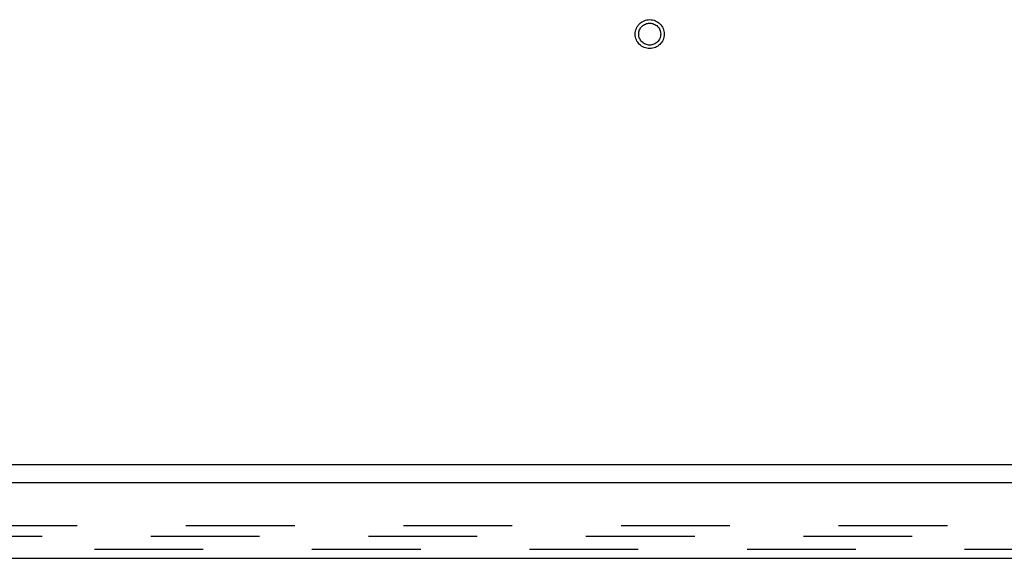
# Model space of a CAD drawing. Header units: inches. Extents: x 0 to 224, y 0 to 145.
# Tile 65 of 91: x 52.64 to 63.78, y 104.56 to 110.65. Entities that reach past the tile are written whole.
import ezdxf

# ---------------------------------------------------------------- set-up
doc = ezdxf.new("R2010")
doc.units = ezdxf.units.IN
doc.header["$LTSCALE"] = 12.302632
doc.header["$MEASUREMENT"] = 0
doc.linetypes.add('HIDDEN', pattern=[0.2, 0.1, -0.1])
doc.layers.get('0').update_dxf_attribs({"linetype": 'CONTINUOUS'})
doc.layers.add('DEFAULT_2', color=8, linetype='HIDDEN')
doc.layers.add('DOOR_3_ASSEMBLY', color=7, linetype='CONTINUOUS')

msp = doc.modelspace()

# ---------------------------------------------------------------- linework, layer by layer
at = {"color": 7, "linetype": 'Continuous'}
msp.add_line((153.081, 105.615), (35.706, 105.615), dxfattribs=at)
at = {"layer": 'DEFAULT_2', "color": 8, "linetype": 'HIDDEN'}
for p, q in [((37.3, 104.927), (72.581, 104.927)), ((72.581, 104.802), (37.3, 104.802))]:
    msp.add_line(p, q, dxfattribs=at)
for radius in [0.164, 0.124]:
    msp.add_circle((59.769, 110.49), radius, dxfattribs=at)
at = {"layer": 'DOOR_3_ASSEMBLY', "color": 3, "linetype": 'Continuous'}
for p, q in [((72.936, 105.411), (36.039, 105.411)), ((36.265, 104.557), (72.71, 104.557))]:
    msp.add_line(p, q, dxfattribs=at)
at = {"layer": 'DOOR_3_ASSEMBLY', "color": 8, "linetype": 'HIDDEN'}
msp.add_line((36.265, 104.661), (72.71, 104.661), dxfattribs=at)

doc.saveas('drawing.dxf')
